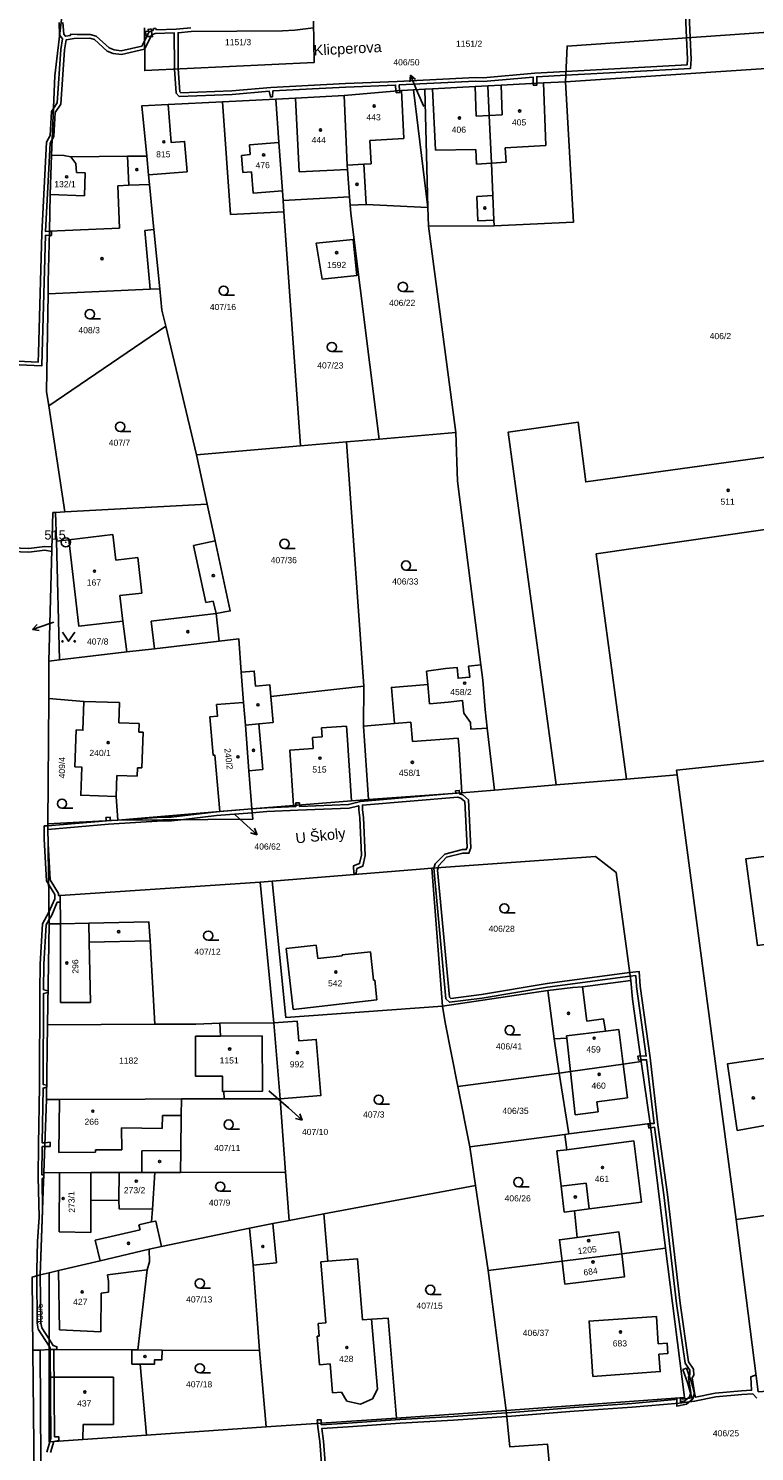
# Model space of a CAD drawing. Header units: metres. Extents: x -747283 to -746243, y -1022515 to -1021544.
# Tile 9 of 43: x -746964 to -746846, y -1022170 to -1021938. Entities that reach past the tile are written whole.
import ezdxf
from ezdxf.enums import TextEntityAlignment as Align

# ---------------------------------------------------------------- set-up
doc = ezdxf.new("R2010")
doc.units = ezdxf.units.M
doc.header["$MEASUREMENT"] = 0
for name, color, linetype in [('1', 251, 'CONTINUOUS'), ('1008', 251, 'CONTINUOUS'), ('101', 251, 'CONTINUOUS'), ('1016', 251, 'CONTINUOUS'), ('1029', 251, 'CONTINUOUS'), ('18', 251, 'CONTINUOUS'), ('21800', 251, 'CONTINUOUS'), ('21900', 251, 'CONTINUOUS'), ('23700', 251, 'CONTINUOUS'), ('304', 251, 'CONTINUOUS'), ('314', 251, 'CONTINUOUS'), ('402', 251, 'CONTINUOUS'), ('404', 251, 'CONTINUOUS')]:
    doc.layers.add(name, color=color, linetype=linetype)
doc.styles.add('Arial', font='arial.ttf', dxfattribs={"height": 1})
doc.styles.get("Standard").update_dxf_attribs({"font": 'arial.ttf'})

# ---------------------------------------------------------------- blocks, each defined once
blk = doc.blocks.new('4_02$0')
at = {"layer": '404', "linetype": 'Continuous'}
blk.add_circle((-0.01, 0), 0.175, dxfattribs=at)
blk = doc.blocks.new('1029$2')
at = {"layer": '1029', "color": 0, "linetype": 'Continuous'}
for p, q in [((0, 3), (-0.5, 2)), ((0, 0), (0, 3)), ((0, 3), (0.5, 2))]:
    blk.add_line(p, q, dxfattribs=at)
blk = doc.blocks.new('3_04$4')
at = {"layer": '304', "linetype": 'Continuous'}
blk.add_line((0.01, 0), (1.76, 0), dxfattribs=at)
blk.add_circle((0.01, 0.75), 0.75, dxfattribs=at)
blk = doc.blocks.new('3_14$5')
at = {"layer": '314', "linetype": 'Continuous'}
blk.add_lwpolyline([(-1, 1.5), (0, 0), (1, 1.5)], dxfattribs=at)
for centre in [(-1, 0), (1, 0)]:
    blk.add_circle(centre, 0.1, dxfattribs=at)
blk = doc.blocks.new('$14')
at = {"layer": '1', "linetype": 'Continuous'}
for points in [[(-5.29, -59.005), (-7.7, -59.215), (-10.89, -59.295), (-11.03, -59.115), (-11.38, -59.125), (-11.48, -59.405), (-12.11, -59.635), (-12.84, -61.105), (-13.26, -61.955), (-16.63, -62.725), (-17.79, -62.595), (-18.61, -62.255), (-20.7, -60.365), (-21.7, -60.085), (-23.81, -60.085), (-24.91, -60.045), (-24.92, -60.215), (-25.74, -60.355), (-26.01, -60.015), (-26.16, -58.135)], [(-26.76, -58.135), (-26.68, -60.145), (-26.19, -60.755), (-26.49, -62.505), (-27.07, -71.205), (-27.69, -72.125), (-28, -72.595), (-28.23, -76.505), (-28.83, -77.595), (-29.57, -92.475), (-30.14, -111.915), (-30.16, -113.425), (-36.96, -113.145), (-36.93, -112.705), (-36.84, -106.665), (-36.41, -94.035), (-36.11, -92.685), (-35.12, -81.155), (-33.92, -65.195), (-33.91, -62.965), (-32.54, -45.075)], [(-36.99, -113.745), (-29.58, -114.045), (-29.54, -111.935), (-28.98, -92.785), (-28.32, -92.795), (-28.3, -92.125), (-28.95, -92.185), (-28.23, -77.755), (-27.9, -77.155), (-27.63, -76.665), (-27.42, -72.795), (-26.49, -71.405), (-25.89, -62.585), (-25.61, -60.935), (-24.33, -60.735), (-21.78, -60.685), (-21, -60.905), (-18.93, -62.775), (-17.95, -63.175), (-16.59, -63.325), (-12.83, -62.475), (-11.67, -60.115), (-11.1, -59.905), (-7.99, -59.825), (-7.98, -65.295), (-7.95, -65.715), (-7.7, -69.655), (-7.18, -70.175), (1.41, -69.875), (7.46, -69.325), (7.66, -70.245), (7.99, -70.225), (8.06, -69.275), (19.92, -68.635), (28.05, -68.315), (28.1, -69.255), (28.7, -69.205), (28.65, -68.285), (41.06, -67.675), (42.32, -67.725), (50.44, -67.015), (50.47, -68.035), (50.48, -68.325), (51.08, -68.305), (51.07, -68.005), (51.04, -66.965), (55.78, -66.705), (76.1, -65.605), (76.22, -64.105), (76.05, -60.575), (75.88, -56.895)], [(75.28, -56.875), (75.46, -60.615), (75.62, -64.085), (75.62, -64.085), (75.54, -65.025), (55.81, -66.105), (50.71, -66.385), (42.3, -67.125), (41.06, -67.075), (28.32, -67.705), (19.9, -68.035), (7.72, -68.695), (1.37, -69.275), (-6.94, -69.575), (-7.12, -69.395), (-7.35, -65.685), (-7.38, -65.275), (-7.39, -59.785), (-5.27, -59.605), (9.63, -59.505), (11.66, -59.355), (14.69, -59.015)]]:
    blk.add_lwpolyline(points, dxfattribs=at)
blk = doc.blocks.new('$16')
at = {"layer": '1', "linetype": 'Continuous'}
for points in [[(-108.985, -54.19), (-109.825, -54.5), (-109.715, -56.68), (-111.345, -56.79), (-115.645, -57.17), (-118.835, -57.83), (-119.495, -55.38), (-120.335, -53.1), (-120.905, -53.31), (-120.075, -55.56), (-119.435, -57.92), (-121.015, -58.12), (-121.035, -57.92), (-122.195, -58), (-122.185, -58.21), (-129.205, -58.82), (-138.635, -59.51), (-148.845, -60.29), (-149.685, -60.35), (-158.315, -60.98), (-167.005, -61.43), (-175.465, -62.05), (-179.805, -62.31), (-179.845, -62.06), (-180.445, -62.1), (-180.355, -62.68), (-180.025, -65.03), (-179.475, -72.9)], [(-178.875, -72.82), (-179.425, -64.97), (-179.715, -62.91), (-175.425, -62.65), (-166.965, -62.03), (-158.275, -61.58), (-149.625, -60.95), (-148.805, -60.89), (-138.595, -60.11), (-129.165, -59.42), (-121.505, -58.78), (-119.005, -58.48), (-115.565, -57.77), (-111.305, -57.39), (-109.525, -57.27), (-108.855, -57.99)]]:
    blk.add_lwpolyline(points, dxfattribs=at)
blk = doc.blocks.new('1_01$20')
at = {"layer": '101', "linetype": 'Continuous'}
for radius in [0.75, 0.03]:
    blk.add_circle((0, 0), radius, dxfattribs=at)

msp = doc.modelspace()

# ---------------------------------------------------------------- linework, layer by layer
at = {"layer": '1029'}
for p, q in [((-746899.5, -1021950.61), (-746900.51, -1021948.28)), ((-746959.75, -1022034.6), (-746960.42, -1022034.84)), ((-746930.27, -1022065.98), (-746928.88, -1022067.24)), ((-746924.76, -1022110.95), (-746921.55, -1022113.76))]:
    msp.add_line(p, q, dxfattribs=at)
at = {"layer": '21800'}
for p, q in [((-746891.13, -1021947.38), (-746890.95, -1021952.2)), ((-746886.75, -1021952.01), (-746886.89, -1021947.15)), ((-746880, -1021946.78), (-746879.63, -1021957)), ((-746920.38, -1021949.27), (-746919.78, -1021961.3)), ((-746903.1, -1021948.01), (-746902.77, -1021955.83)), ((-746897.59, -1021957.75), (-746898.07, -1021947.76)), ((-746890.95, -1021952.2), (-746888.85, -1021952.1)), ((-746888.85, -1021952.1), (-746886.75, -1021952.01)), ((-746927.9, -1021956.88), (-746923.09, -1021956.49)), ((-746927.77, -1021958.47), (-746927.9, -1021956.88)), ((-746902.77, -1021955.83), (-746908.26, -1021956.15)), ((-746908.04, -1021959.95), (-746908.26, -1021956.15)), ((-746879.63, -1021957), (-746886.22, -1021957.38)), ((-746956.99, -1021958.81), (-746956.17, -1021959.91)), ((-746947.53, -1021963.47), (-746947.77, -1021958.73)), ((-746927.77, -1021958.47), (-746929.2, -1021958.59)), ((-746929.2, -1021958.59), (-746928.97, -1021961.41)), ((-746891.02, -1021957.65), (-746897.59, -1021957.75)), ((-746890.89, -1021960), (-746891.02, -1021957.65)), ((-746886.22, -1021957.38), (-746886.1, -1021959.72)), ((-746956.17, -1021959.91), (-746956.04, -1021961.38)), ((-746956.04, -1021961.38), (-746954.64, -1021961.42)), ((-746954.64, -1021961.42), (-746954.77, -1021965.17)), ((-746928.97, -1021961.41), (-746927.54, -1021961.3)), ((-746927.31, -1021964.76), (-746927.54, -1021961.3)), ((-746919.78, -1021961.3), (-746911.93, -1021960.87)), ((-746909.28, -1021960.02), (-746911.96, -1021960.18)), ((-746909.28, -1021960.02), (-746908.04, -1021959.95)), ((-746908.89, -1021966.61), (-746909.28, -1021960.02)), ((-746888.49, -1021959.86), (-746890.89, -1021960)), ((-746886.1, -1021959.72), (-746888.49, -1021959.86)), ((-746949.32, -1021963.55), (-746947.53, -1021963.47)), ((-746949.04, -1021970.47), (-746949.32, -1021963.55)), ((-746947.53, -1021963.47), (-746944.18, -1021963.32)), ((-746954.77, -1021965.17), (-746960.38, -1021964.99)), ((-746922.53, -1021964.37), (-746927.31, -1021964.76)), ((-746890.85, -1021965.27), (-746888.25, -1021965.15)), ((-746890.67, -1021969.27), (-746890.85, -1021965.27)), ((-746960.44, -1021970.96), (-746949.04, -1021970.47)), ((-746944.92, -1021970.81), (-746943.46, -1021970.65)), ((-746944.08, -1021980.39), (-746944.92, -1021970.81)), ((-746888.07, -1021969.15), (-746890.67, -1021969.27)), ((-746957.31, -1022021.2), (-746950.16, -1022020.37)), ((-746950.16, -1022020.37), (-746949.67, -1022024.54)), ((-746937.01, -1022022.15), (-746933.49, -1022021.38)), ((-746949.67, -1022024.54), (-746946.1, -1022024.12)), ((-746946.1, -1022024.12), (-746945.42, -1022029.88)), ((-746934.99, -1022031.42), (-746937.01, -1022022.15)), ((-746945.42, -1022029.88), (-746949, -1022030.3)), ((-746949, -1022030.3), (-746948.51, -1022034.47)), ((-746933.79, -1022031.19), (-746934.99, -1022031.42)), ((-746933.33, -1022033.23), (-746933.79, -1022031.19)), ((-746943.9, -1022034.48), (-746933.33, -1022033.23)), ((-746943.38, -1022038.95), (-746943.9, -1022034.48)), ((-746924.03, -1022050.96), (-746924.42, -1022046.73)), ((-746954.86, -1022047.53), (-746949.06, -1022047.73)), ((-746949.06, -1022047.73), (-746949.17, -1022051.03)), ((-746945.88, -1022051.14), (-746949.17, -1022051.03)), ((-746945.92, -1022052.54), (-746945.88, -1022051.14)), ((-746926.34, -1022051.18), (-746928.56, -1022051.38)), ((-746926.34, -1022051.18), (-746924.03, -1022050.96)), ((-746925.74, -1022058.63), (-746926.34, -1022051.18)), ((-746912.09, -1022051.55), (-746916.17, -1022051.82)), ((-746916.17, -1022051.82), (-746916.07, -1022053.3)), ((-746911.99, -1022053.05), (-746912.09, -1022051.55)), ((-746901.59, -1022050.94), (-746904.29, -1022051.15)), ((-746901.34, -1022054.04), (-746901.59, -1022050.94)), ((-746945.92, -1022052.54), (-746945.22, -1022052.56)), ((-746945.22, -1022052.56), (-746945.42, -1022058.36)), ((-746916.07, -1022053.3), (-746917.64, -1022053.41)), ((-746917.64, -1022053.41), (-746917.52, -1022055.22)), ((-746911.27, -1022063.72), (-746911.99, -1022053.05)), ((-746893.9, -1022053.51), (-746901.34, -1022054.04)), ((-746893.75, -1022055.34), (-746893.9, -1022053.51)), ((-746917.52, -1022055.22), (-746921.34, -1022055.47)), ((-746921.34, -1022055.47), (-746920.73, -1022064.47)), ((-746893.28, -1022062.4), (-746893.75, -1022055.34)), ((-746946.17, -1022059.73), (-746946.12, -1022058.33)), ((-746945.42, -1022058.36), (-746946.12, -1022058.33)), ((-746927.98, -1022058.86), (-746925.74, -1022058.63)), ((-746949.47, -1022059.62), (-746949.58, -1022063.02)), ((-746949.47, -1022059.62), (-746946.17, -1022059.73)), ((-746958.68, -1022083.75), (-746958.68, -1022096.57)), ((-746953.98, -1022086.77), (-746954.04, -1022083.65)), ((-746953.98, -1022086.77), (-746944.09, -1022086.55)), ((-746953.79, -1022096.6), (-746953.98, -1022086.77)), ((-746921.92, -1022087.79), (-746917.04, -1022087.24)), ((-746920.78, -1022097.73), (-746921.92, -1022087.79)), ((-746917.04, -1022087.24), (-746916.76, -1022089.39)), ((-746916.76, -1022089.39), (-746912.78, -1022088.98)), ((-746912.79, -1022088.82), (-746908.2, -1022088.32)), ((-746912.78, -1022088.98), (-746912.79, -1022088.82)), ((-746908.2, -1022088.32), (-746907.67, -1022092.96)), ((-746907.67, -1022092.96), (-746907.49, -1022092.94)), ((-746907.49, -1022092.94), (-746907.12, -1022096.16)), ((-746872.93, -1022099.6), (-746873.64, -1022094)), ((-746958.68, -1022096.57), (-746953.79, -1022096.6)), ((-746907.12, -1022096.16), (-746920.78, -1022097.73)), ((-746870.22, -1022099.26), (-746872.93, -1022099.6)), ((-746870.22, -1022099.26), (-746869.89, -1022101.27)), ((-746878.24, -1022102.52), (-746876.2, -1022102.39)), ((-746876.24, -1022102.02), (-746869.89, -1022101.27)), ((-746876.2, -1022102.39), (-746876.24, -1022102.02)), ((-746875.6, -1022107.84), (-746876.2, -1022102.39)), ((-746869.89, -1022101.27), (-746867.74, -1022100.97)), ((-746867.74, -1022100.97), (-746867.01, -1022106.6)), ((-746867.01, -1022106.6), (-746866.29, -1022112.12)), ((-746874.83, -1022114.86), (-746875.6, -1022107.84)), ((-746866.29, -1022112.12), (-746871.32, -1022112.78)), ((-746958.94, -1022121.01), (-746958.84, -1022112.36)), ((-746871.11, -1022114.36), (-746874.83, -1022114.86)), ((-746871.32, -1022112.78), (-746871.11, -1022114.36)), ((-746942.05, -1022114.98), (-746942.09, -1022117.11)), ((-746938.99, -1022115), (-746942.05, -1022114.98)), ((-746942.09, -1022117.11), (-746948.72, -1022116.99)), ((-746948.72, -1022116.99), (-746948.67, -1022120.57)), ((-746865.3, -1022119.1), (-746875.81, -1022120.5)), ((-746864.04, -1022129.1), (-746865.3, -1022119.1)), ((-746952.99, -1022120.98), (-746958.94, -1022121.01)), ((-746948.67, -1022120.57), (-746952.99, -1022120.55)), ((-746952.99, -1022120.55), (-746952.99, -1022120.98)), ((-746945.41, -1022120.73), (-746939.06, -1022120.68)), ((-746945.4, -1022124.27), (-746945.41, -1022120.73)), ((-746876.2, -1022120.55), (-746875.81, -1022120.5)), ((-746958.91, -1022133.95), (-746958.86, -1022124.31)), ((-746949.16, -1022128.8), (-746949.12, -1022124.28)), ((-746873.05, -1022125.99), (-746877.13, -1022126.51)), ((-746872.56, -1022130.2), (-746873.05, -1022125.99)), ((-746953.72, -1022134.02), (-746953.74, -1022128.81)), ((-746874.92, -1022130.51), (-746872.56, -1022130.2)), ((-746872.56, -1022130.2), (-746864.04, -1022129.1)), ((-746945.89, -1022132.81), (-746943.86, -1022132.33)), ((-746945.71, -1022133.59), (-746945.89, -1022132.81)), ((-746923.49, -1022138.99), (-746924.07, -1022132.57)), ((-746958.91, -1022133.95), (-746953.72, -1022134.02)), ((-746953.01, -1022135.3), (-746945.71, -1022133.59)), ((-746952.22, -1022138.66), (-746953.01, -1022135.3)), ((-746950.99, -1022140.92), (-746944.57, -1022140.13)), ((-746927.31, -1022139.34), (-746923.49, -1022138.99)), ((-746915.14, -1022138.73), (-746916.25, -1022138.83)), ((-746916.25, -1022138.83), (-746915.44, -1022148.76)), ((-746959.01, -1022140.25), (-746958.83, -1022149.88)), ((-746950.83, -1022142.01), (-746950.99, -1022140.92)), ((-746950.85, -1022143.78), (-746950.83, -1022142.01)), ((-746952.13, -1022150.24), (-746952.04, -1022143.94)), ((-746952.04, -1022143.94), (-746950.85, -1022143.78)), ((-746915.44, -1022148.76), (-746916.7, -1022148.87)), ((-746916.7, -1022148.87), (-746916.54, -1022150.91)), ((-746908.01, -1022148.15), (-746907.04, -1022159.57)), ((-746958.83, -1022149.88), (-746952.13, -1022150.24)), ((-746916.54, -1022150.91), (-746916.84, -1022150.93)), ((-746916.84, -1022150.93), (-746916.46, -1022155.57)), ((-746947.04, -1022155.46), (-746947.03, -1022153.16)), ((-746945.69, -1022155.46), (-746947.04, -1022155.46)), ((-746916.46, -1022155.57), (-746914.74, -1022155.43)), ((-746914.74, -1022155.43), (-746914.35, -1022160.16)), ((-746960.53, -1022157.63), (-746950.03, -1022157.62)), ((-746950.03, -1022157.62), (-746950.02, -1022165.3)), ((-746914.35, -1022160.16), (-746912.9, -1022160.03)), ((-746912.9, -1022160.03), (-746912.05, -1022161.51)), ((-746907.04, -1022159.57), (-746907.83, -1022161.13)), ((-746912.05, -1022161.51), (-746909.82, -1022161.99)), ((-746909.82, -1022161.99), (-746907.83, -1022161.13)), ((-746954.97, -1022165.31), (-746955.03, -1022167.75)), ((-746950.02, -1022165.3), (-746954.97, -1022165.31))]:
    msp.add_line(p, q, dxfattribs=at)
at = {"layer": '21900'}
for p, q in [((-746932.26, -1021949.87), (-746941.12, -1021950.32)), ((-746923.57, -1021949.43), (-746932.26, -1021949.87)), ((-746903.1, -1021948.01), (-746912.47, -1021948.84)), ((-746901.16, -1021947.91), (-746903.1, -1021948.01)), ((-746901.16, -1021947.91), (-746899.33, -1021947.82)), ((-746898.81, -1021967.1), (-746901.16, -1021947.91)), ((-746899.33, -1021947.82), (-746898.81, -1021967.1)), ((-746944.33, -1021961.76), (-746944.63, -1021958.7)), ((-746922.41, -1021965.97), (-746911.61, -1021965.37)), ((-746922.29, -1021967.79), (-746922.41, -1021965.97)), ((-746911.61, -1021965.37), (-746911.51, -1021966.72)), ((-746919.58, -1022005.9), (-746922.29, -1021967.79)), ((-746898.81, -1021967.1), (-746898.73, -1021970.11)), ((-746898.73, -1021970.11), (-746888.03, -1021970.05)), ((-746898.73, -1021970.11), (-746894.29, -1022003.72)), ((-746941.52, -1021986.4), (-746960.59, -1021999.37)), ((-746936.54, -1022007.36), (-746941.52, -1021986.4)), ((-746960.59, -1021999.37), (-746957.96, -1022016.66)), ((-746919.58, -1022005.9), (-746912.07, -1022005.26)), ((-746906.75, -1022004.8), (-746912.07, -1022005.26)), ((-746912.07, -1022005.26), (-746909.27, -1022045.06)), ((-746906.75, -1022004.8), (-746894.29, -1022003.72)), ((-746894.29, -1022003.72), (-746894.01, -1022011.67)), ((-746936.54, -1022007.36), (-746919.58, -1022005.9)), ((-746934.8, -1022015.38), (-746936.54, -1022007.36)), ((-746894.01, -1022011.67), (-746890.22, -1022041.55)), ((-746957.96, -1022016.66), (-746959.49, -1022016.74)), ((-746959.49, -1022016.74), (-746959.35, -1022021.44)), ((-746934.8, -1022015.38), (-746957.96, -1022016.66)), ((-746959.35, -1022021.44), (-746958.84, -1022040.78)), ((-746958.84, -1022040.78), (-746947.87, -1022039.48)), ((-746960.6, -1022047.05), (-746960.56, -1022040.99)), ((-746960.56, -1022040.99), (-746958.84, -1022040.78)), ((-746929.22, -1022042.79), (-746928.85, -1022047.71)), ((-746898.86, -1022044.77), (-746899.05, -1022042.61)), ((-746909.32, -1022051.55), (-746909.27, -1022045.06)), ((-746898.57, -1022047.91), (-746898.86, -1022044.77)), ((-746960.6, -1022047.05), (-746960.74, -1022067.5)), ((-746908.48, -1022063.52), (-746909.32, -1022051.55)), ((-746889.15, -1022051.9), (-746887.95, -1022061.99)), ((-746887.95, -1022061.99), (-746877.94, -1022061.15)), ((-746877.94, -1022061.15), (-746866.46, -1022060.18)), ((-746866.46, -1022060.18), (-746858.22, -1022059.49)), ((-746858.22, -1022059.49), (-746848.59, -1022131.95)), ((-746893.28, -1022062.4), (-746908.48, -1022063.52)), ((-746887.95, -1022061.99), (-746893.28, -1022062.4)), ((-746932.72, -1022065.48), (-746949.31, -1022066.87)), ((-746927.5, -1022065.04), (-746932.72, -1022065.48)), ((-746949.31, -1022066.87), (-746960.74, -1022067.5)), ((-746960.74, -1022067.5), (-746960.52, -1022083.76)), ((-746896.45, -1022097.16), (-746898.19, -1022074.7)), ((-746926.17, -1022076.95), (-746924.21, -1022076.79)), ((-746926.17, -1022076.95), (-746923.94, -1022099.89)), ((-746960.52, -1022083.76), (-746960.77, -1022100.23)), ((-746958.68, -1022083.75), (-746960.52, -1022083.76)), ((-746896.45, -1022097.16), (-746879.28, -1022094.64)), ((-746960.95, -1022112.38), (-746960.77, -1022100.23)), ((-746960.77, -1022100.23), (-746943.32, -1022100.12)), ((-746923.94, -1022099.89), (-746932.71, -1022099.94)), ((-746932.71, -1022099.94), (-746932.59, -1022102.05)), ((-746923.94, -1022099.89), (-746922.91, -1022112.28)), ((-746862.64, -1022116.29), (-746864.08, -1022106.18)), ((-746877.42, -1022108.08), (-746893.95, -1022110.28)), ((-746877.42, -1022108.08), (-746875.85, -1022117.99)), ((-746932.01, -1022112.28), (-746938.96, -1022112.29)), ((-746932.08, -1022111.06), (-746932.01, -1022112.28)), ((-746932.01, -1022112.28), (-746922.91, -1022112.28)), ((-746922.91, -1022112.28), (-746922.03, -1022124.2)), ((-746893.95, -1022110.28), (-746892, -1022120.07)), ((-746960.95, -1022112.38), (-746961.37, -1022124.25)), ((-746875.85, -1022117.99), (-746862.64, -1022116.29)), ((-746860.1, -1022136.61), (-746862.64, -1022116.29)), ((-746876.53, -1022118.08), (-746892, -1022120.07)), ((-746875.85, -1022117.99), (-746876.53, -1022118.08)), ((-746892, -1022120.07), (-746891.07, -1022126.41)), ((-746961.37, -1022124.25), (-746961.96, -1022140.94)), ((-746943.7, -1022130.25), (-746943.3, -1022124.26)), ((-746943.3, -1022124.26), (-746939.11, -1022124.25)), ((-746922.03, -1022124.2), (-746939.11, -1022124.25)), ((-746922.03, -1022124.2), (-746921.45, -1022132.08)), ((-746915.76, -1022131.02), (-746891.07, -1022126.41)), ((-746891.07, -1022126.41), (-746889.03, -1022140.22)), ((-746848.59, -1022131.95), (-746830.21, -1022129.31)), ((-746915.76, -1022131.02), (-746921.45, -1022132.08)), ((-746942.2, -1022136.31), (-746927.86, -1022133.34)), ((-746944.22, -1022136.78), (-746942.2, -1022136.31)), ((-746867.25, -1022137.52), (-746876.97, -1022138.72)), ((-746867.25, -1022137.52), (-746860.1, -1022136.61)), ((-746889.03, -1022140.22), (-746876.97, -1022138.72)), ((-746961.96, -1022140.94), (-746960.54, -1022140.61)), ((-746960.54, -1022140.61), (-746960.53, -1022153.1)), ((-746889.03, -1022140.22), (-746886.1, -1022163.05)), ((-746961.99, -1022153.19), (-746963.19, -1022153.21)), ((-746960.53, -1022153.1), (-746961.99, -1022153.19)), ((-746942.13, -1022153.18), (-746946.05, -1022153.16)), ((-746942.13, -1022153.18), (-746926.25, -1022153.25)), ((-746926.25, -1022153.25), (-746925.18, -1022165.72)), ((-746903.93, -1022164.27), (-746886.1, -1022163.05)), ((-746925.18, -1022165.72), (-746903.93, -1022164.27)), ((-746944.66, -1022167.04), (-746925.18, -1022165.72))]:
    msp.add_line(p, q, dxfattribs=at)
for points in [[(-746960.15, -1021958.55), (-746959.6, -1021945.62), (-746955.15, -1021907.87)], [(-746917.47, -1021936.72), (-746917.34, -1021943.45), (-746944.94, -1021944.78), (-746945, -1021937.81)], [(-746819.17, -1021936.86), (-746876.15, -1021940.8), (-746876.41, -1021946.64)], [(-746804.05, -1022053.03), (-746824.95, -1021943.18), (-746876.41, -1021946.64)], [(-746889.04, -1021947.27), (-746891.13, -1021947.38), (-746898.07, -1021947.76), (-746899.33, -1021947.82)], [(-746876.41, -1021946.64), (-746880, -1021946.78), (-746886.89, -1021947.15), (-746889.04, -1021947.27)], [(-746889.04, -1021947.27), (-746888.85, -1021952.1), (-746888.49, -1021959.86), (-746888.25, -1021965.15), (-746888.07, -1021969.15), (-746888.03, -1021970.05)], [(-746888.03, -1021970.05), (-746875.09, -1021969.46), (-746876.41, -1021946.64)], [(-746932.26, -1021949.87), (-746930.98, -1021968.22), (-746922.29, -1021967.79)], [(-746912.47, -1021948.84), (-746920.38, -1021949.27), (-746923.57, -1021949.43)], [(-746923.57, -1021949.43), (-746923.09, -1021956.49), (-746922.53, -1021964.37), (-746922.41, -1021965.97)], [(-746912.47, -1021948.84), (-746911.96, -1021960.18), (-746911.93, -1021960.87), (-746911.61, -1021965.37)], [(-746941.12, -1021950.32), (-746945.43, -1021950.53), (-746944.63, -1021958.7)], [(-746944.33, -1021961.76), (-746938.05, -1021961.26), (-746938.45, -1021956.32), (-746940.63, -1021956.5), (-746941.12, -1021950.32)], [(-746960.15, -1021958.55), (-746960.38, -1021964.99), (-746960.44, -1021970.96), (-746960.67, -1021979.17), (-746960.7, -1021981.15)], [(-746944.63, -1021958.7), (-746947.77, -1021958.73), (-746956.99, -1021958.81), (-746958.12, -1021958.6), (-746960.15, -1021958.55)], [(-746942.51, -1021980.32), (-746943.46, -1021970.65), (-746944.18, -1021963.32), (-746944.33, -1021961.76)], [(-746911.51, -1021966.72), (-746908.89, -1021966.61), (-746898.81, -1021967.1)], [(-746911.51, -1021966.72), (-746911.38, -1021968.07), (-746906.75, -1022004.8)], [(-746917.02, -1021972.92), (-746911.02, -1021972.3), (-746910.4, -1021978.14), (-746916.05, -1021978.74), (-746917.02, -1021972.92)], [(-746960.7, -1021981.15), (-746960.94, -1021997.08), (-746960.59, -1021999.37)], [(-746960.7, -1021981.15), (-746944.08, -1021980.39), (-746942.51, -1021980.32)], [(-746942.51, -1021980.32), (-746942.14, -1021983.8), (-746941.52, -1021986.4)], [(-746866.46, -1022060.18), (-746871.4, -1022023.5), (-746818.24, -1022015.85), (-746821.39, -1021994.77), (-746832.74, -1021996.31), (-746831.33, -1022006.02), (-746873.1, -1022011.78), (-746874.34, -1022002.06), (-746885.75, -1022003.7), (-746877.94, -1022061.15)], [(-746959.49, -1022016.74), (-746959.92, -1022016.77), (-746960.56, -1022040.99)], [(-746932.8, -1022037.7), (-746933.33, -1022033.23), (-746931.01, -1022032.79), (-746933.49, -1022021.38), (-746934.8, -1022015.38)], [(-746959.35, -1022021.44), (-746957.31, -1022021.2), (-746955.67, -1022035.3), (-746948.51, -1022034.47), (-746947.87, -1022039.48)], [(-746947.87, -1022039.48), (-746943.38, -1022038.95), (-746932.8, -1022037.7)], [(-746932.8, -1022037.7), (-746929.65, -1022037.34), (-746929.22, -1022042.79)], [(-746909.27, -1022045.06), (-746924.42, -1022046.73), (-746924.59, -1022044.83), (-746926.91, -1022045.05), (-746927.11, -1022042.6), (-746929.22, -1022042.79)], [(-746899.05, -1022042.61), (-746895.97, -1022042.16), (-746894.05, -1022042.03), (-746893.9, -1022043.75), (-746891.99, -1022043.56), (-746892.19, -1022041.78), (-746890.22, -1022041.55)], [(-746890.22, -1022041.55), (-746889.9, -1022044.05), (-746889.51, -1022048.86), (-746889.15, -1022051.9)], [(-746909.32, -1022051.55), (-746904.29, -1022051.15), (-746904.76, -1022045.25), (-746898.86, -1022044.77)], [(-746949.31, -1022066.87), (-746949.58, -1022063.02), (-746955.38, -1022062.82), (-746955.22, -1022058.22), (-746956.32, -1022058.19), (-746956.12, -1022052.19), (-746955.02, -1022052.23), (-746954.86, -1022047.53), (-746960.6, -1022047.05)], [(-746889.15, -1022051.9), (-746891.82, -1022052.07), (-746891.89, -1022050.95), (-746892.99, -1022049.47), (-746893.2, -1022047.36), (-746895.5, -1022047.64), (-746898.57, -1022047.91)], [(-746932.72, -1022065.48), (-746933.55, -1022056.29), (-746933.78, -1022056.31), (-746934.34, -1022050.07), (-746933.12, -1022049.96), (-746933.26, -1022048.06), (-746928.85, -1022047.71)], [(-746928.85, -1022047.71), (-746928.56, -1022051.38), (-746927.98, -1022058.86), (-746927.5, -1022065.04)], [(-746858.22, -1022059.49), (-746858.32, -1022058.73), (-746804.05, -1022053.03)], [(-746927.5, -1022065.04), (-746920.73, -1022064.47), (-746911.27, -1022063.72), (-746908.48, -1022063.52)], [(-746927.5, -1022065.04), (-746927.36, -1022066.74), (-746949.31, -1022066.87)], [(-746816.85, -1022086.29), (-746825.8, -1022087.5), (-746827.24, -1022076.8), (-746829.14, -1022077.06), (-746830.19, -1022069.37), (-746841, -1022070.85), (-746840.8, -1022072.34), (-746847.06, -1022073.2), (-746845.12, -1022087.32), (-746828.18, -1022084.99), (-746825.25, -1022105.91), (-746841.24, -1022108.15), (-746841.01, -1022109.69), (-746843.03, -1022109.99), (-746843.67, -1022105.64), (-746850.03, -1022106.57), (-746848.44, -1022117.4), (-746842.14, -1022116.28), (-746842.36, -1022114.79), (-746840.36, -1022114.49), (-746839.74, -1022118.95), (-746821.79, -1022116.33)], [(-746898.19, -1022074.7), (-746877.68, -1022073.25), (-746871.53, -1022072.79), (-746868.16, -1022075.38), (-746865.79, -1022092.97)], [(-746898.19, -1022074.7), (-746900.07, -1022074.84), (-746924.21, -1022076.79)], [(-746958.68, -1022083.75), (-746958.73, -1022079.14), (-746926.17, -1022076.95)], [(-746924.21, -1022076.79), (-746921.99, -1022099), (-746896.45, -1022097.16)], [(-746943.32, -1022100.12), (-746944.09, -1022086.55), (-746944.26, -1022083.44), (-746954.04, -1022083.65), (-746958.68, -1022083.75)], [(-746865.79, -1022092.97), (-746873.64, -1022094), (-746875.2, -1022094.16), (-746879.28, -1022094.64)], [(-746864.08, -1022106.18), (-746865.5, -1022096.01), (-746865.79, -1022092.97)], [(-746879.28, -1022094.64), (-746878.24, -1022102.52), (-746877.42, -1022108.08)], [(-746896.45, -1022097.16), (-746896.02, -1022099.84), (-746893.95, -1022110.28)], [(-746943.32, -1022100.12), (-746936.63, -1022100.08), (-746932.71, -1022099.94)], [(-746922.91, -1022112.28), (-746916.26, -1022111.72), (-746917.02, -1022102.59), (-746919.87, -1022102.82), (-746920.14, -1022099.61), (-746923.94, -1022099.89)], [(-746932.08, -1022111.06), (-746932.3, -1022111.06), (-746932.31, -1022108.56), (-746936.66, -1022108.58), (-746936.67, -1022102.07), (-746932.59, -1022102.05)], [(-746932.59, -1022102.05), (-746925.83, -1022102.01), (-746925.78, -1022111.02), (-746932.08, -1022111.06)], [(-746877.42, -1022108.08), (-746875.6, -1022107.84), (-746867.01, -1022106.6), (-746864.08, -1022106.18)], [(-746938.96, -1022112.29), (-746944.88, -1022112.32), (-746958.84, -1022112.36), (-746960.95, -1022112.38)], [(-746939.11, -1022124.25), (-746939.06, -1022120.68), (-746938.99, -1022115), (-746938.96, -1022112.29)], [(-746876.53, -1022118.08), (-746876.2, -1022120.55), (-746877.81, -1022120.76)], [(-746877.81, -1022120.76), (-746877.13, -1022126.51), (-746876.64, -1022130.73)], [(-746961.37, -1022124.25), (-746958.86, -1022124.31), (-746953.75, -1022124.29)], [(-746953.75, -1022124.29), (-746949.12, -1022124.28), (-746945.4, -1022124.27), (-746943.3, -1022124.26)], [(-746943.7, -1022130.25), (-746949.13, -1022130.16), (-746949.16, -1022128.8), (-746953.74, -1022128.81), (-746953.75, -1022124.29)], [(-746942.2, -1022136.31), (-746943.16, -1022132.17), (-746943.86, -1022132.33), (-746943.7, -1022130.25)], [(-746876.64, -1022130.73), (-746874.92, -1022130.51), (-746874.5, -1022134.83)], [(-746921.45, -1022132.08), (-746924.07, -1022132.57), (-746927.86, -1022133.34)], [(-746903.93, -1022164.27), (-746905.28, -1022148), (-746908.01, -1022148.15), (-746909.46, -1022148.27), (-746910.27, -1022138.33), (-746915.14, -1022138.73), (-746915.76, -1022131.02)], [(-746823.84, -1022158.5), (-746845.01, -1022159.97), (-746848.59, -1022131.95)], [(-746927.86, -1022133.34), (-746927.31, -1022139.34), (-746926.25, -1022153.25)], [(-746876.97, -1022138.72), (-746877.41, -1022135.21), (-746874.5, -1022134.83)], [(-746874.5, -1022134.83), (-746867.72, -1022133.94), (-746867.25, -1022137.52)], [(-746960.54, -1022140.61), (-746959.01, -1022140.25), (-746952.22, -1022138.66), (-746944.22, -1022136.78)], [(-746946.05, -1022153.16), (-746944.57, -1022140.13), (-746944.17, -1022138.82), (-746944.22, -1022136.78)], [(-746860.1, -1022136.61), (-746857, -1022160.94), (-746886.1, -1022163.05)], [(-746876.97, -1022138.72), (-746876.51, -1022142.44), (-746866.79, -1022141.24), (-746867.25, -1022137.52)], [(-746961.96, -1022140.94), (-746963.31, -1022141.32), (-746963.19, -1022153.21)], [(-746861.61, -1022147.71), (-746872.58, -1022148.46), (-746871.95, -1022157.47), (-746860.98, -1022156.7), (-746861.18, -1022153.86), (-746859.74, -1022153.75), (-746859.86, -1022152.06), (-746861.3, -1022152.16), (-746861.61, -1022147.71)], [(-746963.19, -1022153.21), (-746962.33, -1022235.39), (-746962.29, -1022297.44), (-746961.47, -1022331.4)], [(-746961.99, -1022153.19), (-746961.82, -1022180.5), (-746961.49, -1022200.53), (-746960.57, -1022236.16), (-746960.21, -1022299.46), (-746955.26, -1022299.33)], [(-746960.53, -1022153.1), (-746947.03, -1022153.16), (-746946.05, -1022153.16)], [(-746960.53, -1022153.1), (-746960.53, -1022157.63), (-746960.52, -1022168.13), (-746955.03, -1022167.75), (-746944.66, -1022167.04)], [(-746944.66, -1022167.04), (-746945.69, -1022155.46), (-746943.34, -1022155.48), (-746943.34, -1022154.78), (-746942.14, -1022154.78), (-746942.13, -1022153.18)], [(-746886.1, -1022163.05), (-746885.48, -1022168.94), (-746879.34, -1022168.54), (-746878.81, -1022174.5)]]:
    msp.add_lwpolyline(points, dxfattribs=at)
at = {"layer": '23700'}
for points in [[(-746944.78, -1021938.89), (-746944.59, -1021939.24), (-746943.68, -1021939.25), (-746943.77, -1021938.75), (-746943.91, -1021938), (-746944.4, -1021938.09), (-746944.35, -1021938.34), (-746944.84, -1021938.39), (-746944.78, -1021938.89)], [(-746904.02, -1021948.39), (-746903.42, -1021948.35), (-746903.44, -1021948.04), (-746904.04, -1021948.09), (-746904.02, -1021948.39)], [(-746960.44, -1021970.96), (-746960.46, -1021971.63), (-746960.15, -1021971.63), (-746960.15, -1021971.03), (-746960.44, -1021970.96)], [(-746960.09, -1022023.12), (-746960.07, -1022022.35), (-746961.23, -1022022.29), (-746963.84, -1022022.64), (-746969.35, -1022022.39), (-746969.1, -1022015.27), (-746969.56, -1022014.08), (-746969.79, -1022004.09), (-746970.22, -1022011.68), (-746970.16, -1022014.2), (-746969.7, -1022015.37), (-746969.96, -1022022.67), (-746970.64, -1022033.6), (-746970.97, -1022045.84), (-746971.15, -1022045.87), (-746971.17, -1022046.48), (-746970.39, -1022046.34), (-746970.04, -1022033.62), (-746969.38, -1022022.99), (-746963.82, -1022023.24), (-746961.23, -1022022.89), (-746960.09, -1022023.12)], [(-746855.69, -1022161.15), (-746855.4, -1022160.17), (-746855.75, -1022157.7), (-746855.53, -1022157.26), (-746855.55, -1022156.29), (-746856.35, -1022155.09), (-746857.72, -1022145.55), (-746859.78, -1022127.84), (-746861.35, -1022116.52), (-746862.62, -1022105.57), (-746864.24, -1022093.89), (-746864.43, -1022091.51), (-746865.96, -1022091.71), (-746879.42, -1022093.5), (-746890.07, -1022095.27), (-746895.09, -1022095.91), (-746895.3, -1022095.7), (-746897.24, -1022075), (-746897.15, -1022074.63), (-746897.08, -1022074.31), (-746895.77, -1022072.93), (-746893.15, -1022072.24), (-746892.15, -1022072.28), (-746891.84, -1022071.37), (-746892.23, -1022063.56), (-746893.15, -1022062.75), (-746893.65, -1022062.6), (-746893.67, -1022062.43), (-746894.27, -1022062.47), (-746909.82, -1022063.83), (-746911.75, -1022064.34), (-746919.73, -1022064.63), (-746919.74, -1022064.39), (-746920.34, -1022064.44), (-746920.33, -1022064.65), (-746925.08, -1022064.88), (-746927.5, -1022065.04), (-746932.83, -1022065.49), (-746940.65, -1022066.39), (-746942.1, -1022066.37), (-746949.31, -1022066.87), (-746950.57, -1022066.94), (-746951.17, -1022066.97), (-746960.74, -1022067.78), (-746961.32, -1022067.82), (-746961.34, -1022069.96), (-746960.94, -1022076.76), (-746960.61, -1022077.32), (-746959.62, -1022079), (-746959.62, -1022079.67), (-746960.55, -1022081.88), (-746961.63, -1022083.74), (-746961.99, -1022090.32), (-746962.02, -1022094.8), (-746962.11, -1022110.21), (-746962.24, -1022119.76), (-746962.29, -1022124.96), (-746962.17, -1022131.52), (-746962.43, -1022135.51), (-746962.51, -1022140.19), (-746962.51, -1022141.09), (-746962.48, -1022148.79), (-746962.31, -1022149.79), (-746960.53, -1022152.53), (-746960.53, -1022151.42), (-746961.73, -1022149.57), (-746961.88, -1022148.73), (-746961.96, -1022140.94), (-746961.59, -1022130.46), (-746961.68, -1022125.25), (-746961.41, -1022125.25), (-746961.38, -1022124.65), (-746961.69, -1022124.65), (-746961.64, -1022120.04), (-746961.22, -1022120.01), (-746961.2, -1022119.41), (-746961.64, -1022119.44), (-746961.51, -1022110.51), (-746960.92, -1022110.38), (-746960.92, -1022110.03), (-746961.51, -1022109.91), (-746961.42, -1022095.1), (-746960.69, -1022094.97), (-746960.69, -1022094.65), (-746961.42, -1022094.5), (-746961.39, -1022090.34), (-746961.03, -1022083.92), (-746960.53, -1022083.07), (-746960.08, -1022082.33), (-746959.21, -1022080.25), (-746958.72, -1022080.25), (-746958.73, -1022079.14), (-746959.02, -1022079.14), (-746959.02, -1022078.84), (-746960.34, -1022076.58), (-746960.7, -1022070.66), (-746960.73, -1022068.38), (-746950.83, -1022067.55), (-746942.08, -1022066.97), (-746940.61, -1022066.99), (-746939.05, -1022066.81), (-746933.24, -1022066.14), (-746927.45, -1022065.67), (-746925.04, -1022065.48), (-746920.01, -1022065.24), (-746911.67, -1022064.94), (-746910.08, -1022064.52), (-746910.1, -1022065.21), (-746909.9, -1022066.52), (-746909.63, -1022072.56), (-746909.96, -1022073.94), (-746910.96, -1022074.34), (-746910.88, -1022075.56), (-746910.5, -1022075.53), (-746910.38, -1022074.76), (-746909.44, -1022074.38), (-746909.03, -1022072.62), (-746909.3, -1022066.46), (-746909.5, -1022065.17), (-746909.48, -1022064.41), (-746893.95, -1022063.13), (-746893.45, -1022063.29), (-746892.81, -1022063.84), (-746892.44, -1022071.29), (-746892.57, -1022071.66), (-746893.21, -1022071.64), (-746896.09, -1022072.39), (-746897.62, -1022074.01), (-746897.87, -1022074.68), (-746895.88, -1022095.96), (-746895.31, -1022096.55), (-746889.99, -1022095.87), (-746879.34, -1022094.1), (-746865.88, -1022092.31), (-746864.97, -1022092.19), (-746864.84, -1022093.95), (-746863.26, -1022105.31), (-746864.21, -1022105.24), (-746864.12, -1022105.92), (-746863.19, -1022105.91), (-746861.98, -1022116.3), (-746862.64, -1022116.29), (-746862.56, -1022116.97), (-746861.91, -1022116.89), (-746860.38, -1022127.92), (-746858.32, -1022145.63), (-746856.93, -1022155.31), (-746856.15, -1022156.47), (-746856.13, -1022157.12), (-746856.37, -1022157.6), (-746856.02, -1022160.13), (-746856.21, -1022160.81), (-746856.97, -1022161.46), (-746857.68, -1022161.6), (-746857.67, -1022160.99), (-746858.27, -1022161.03), (-746858.28, -1022162.32), (-746856.69, -1022162.02), (-746855.69, -1022161.15)], [(-746894.27, -1022062.47), (-746893.67, -1022062.43), (-746893.72, -1022062.03), (-746894.32, -1022062.11), (-746894.27, -1022062.47)], [(-746920.34, -1022064.44), (-746919.74, -1022064.39), (-746919.75, -1022064.06), (-746920.35, -1022064.08), (-746920.34, -1022064.44)], [(-746951.17, -1022066.97), (-746950.57, -1022066.94), (-746950.56, -1022066.4), (-746951.27, -1022066.45), (-746951.17, -1022066.97)], [(-746864.12, -1022105.92), (-746864.21, -1022105.24), (-746864.61, -1022105.3), (-746864.51, -1022105.98), (-746864.12, -1022105.92)], [(-746862.92, -1022116.41), (-746862.85, -1022117), (-746862.56, -1022116.97), (-746862.64, -1022116.29), (-746862.92, -1022116.41)], [(-746960.34, -1022119.34), (-746961.2, -1022119.41), (-746961.22, -1022120.01), (-746960.35, -1022120.01), (-746960.34, -1022119.34)], [(-746960.34, -1022153.1), (-746959.74, -1022153.1), (-746959.28, -1022153.04), (-746959.26, -1022152.65), (-746959.86, -1022152.46), (-746960.53, -1022151.42), (-746960.53, -1022152.53), (-746960.34, -1022152.82), (-746960.34, -1022153.1)], [(-746960.34, -1022153.1), (-746960.23, -1022167.58), (-746960.4, -1022168.12), (-746959.76, -1022168.08), (-746958.96, -1022167.92), (-746958.96, -1022167.32), (-746959.63, -1022167.32), (-746959.74, -1022153.1), (-746960.34, -1022153.1)], [(-746916.82, -1022165.15), (-746916.22, -1022165.11), (-746916.24, -1022164.98), (-746916.2, -1022164.88), (-746916.23, -1022164.53), (-746916.85, -1022164.58), (-746916.82, -1022164.94), (-746916.82, -1022165.15)]]:
    msp.add_lwpolyline(points, close=True, dxfattribs=at)
msp.add_lwpolyline([(-746960.31, -1022169.88), (-746959.76, -1022168.08), (-746960.4, -1022168.12), (-746960.91, -1022169.8)], dxfattribs=at)

# ---------------------------------------------------------------- block references
at = {"layer": '101'}
msp.add_blockref('1_01$20', (-746957.81, -1022021.62), dxfattribs=at)
at = {"layer": '1029'}
for p, rotation in [((-746900.51, -1021948.28), 23), ((-746960.42, -1022034.84), 109), ((-746928.88, -1022067.24), 228), ((-746921.55, -1022113.76), 229)]:
    msp.add_blockref('1029$2', p, dxfattribs=dict(at, rotation=rotation))
at = {"layer": '23700'}
for name, p in [('$14', (-746932.14, -1021878.83)), ('$16', (-746736.38, -1022103.05))]:
    msp.add_blockref(name, p, dxfattribs=at)
at = {"layer": '304'}
for p in [(-746932.11, -1021981.39), (-746902.91, -1021980.77), (-746953.91, -1021985.22), (-746914.49, -1021990.55), (-746948.97, -1022003.55), (-746922.2, -1022022.62), (-746902.41, -1022026.15), (-746958.43, -1022064.95), (-746886.39, -1022081.98), (-746934.62, -1022086.45), (-746885.51, -1022101.83), (-746906.85, -1022113.16), (-746931.28, -1022117.21), (-746932.66, -1022127.33), (-746884.1, -1022126.58), (-746935.98, -1022143.09), (-746898.45, -1022144.12), (-746935.98, -1022156.91)]:
    msp.add_blockref('3_04$4', p, dxfattribs=at)
at = {"layer": '314'}
msp.add_blockref('3_14$5', (-746957.35, -1022037.74), dxfattribs=at)
at = {"layer": '402'}
for p in [(-746946.24, -1021960.91), (-746910.36, -1021963.31), (-746889.54, -1021967.16), (-746951.9, -1021975.41), (-746933.76, -1022027.04), (-746937.91, -1022036.17), (-746926.48, -1022048.1), (-746927.22, -1022055.5), (-746949.18, -1022085.03), (-746875.92, -1022098.34), (-746845.81, -1022112.12), (-746942.51, -1022122.47), (-746874.8, -1022128.27), (-746947.59, -1022135.8), (-746925.7, -1022136.33), (-746944.89, -1022154.23)]:
    msp.add_blockref('4_02$0', p, dxfattribs=at)
at = {"layer": '404'}
for p in [(-746907.57, -1021950.54), (-746893.68, -1021952.51), (-746883.87, -1021951.37), (-746916.31, -1021954.45), (-746941.82, -1021956.39), (-746925.57, -1021958.52), (-746957.65, -1021962.1), (-746913.68, -1021974.44), (-746849.9, -1022013.15), (-746953.13, -1022026.31), (-746892.82, -1022044.57), (-746950.91, -1022054.24), (-746929.75, -1022056.57), (-746916.39, -1022056.77), (-746901.34, -1022057.46), (-746957.62, -1022090.15), (-746913.82, -1022091.6), (-746871.74, -1022102.38), (-746931.1, -1022104.16), (-746920.06, -1022104.75), (-746870.91, -1022108.27), (-746953.4, -1022114.27), (-746870.37, -1022123.46), (-746946.32, -1022125.68), (-746958.22, -1022128.51), (-746872.62, -1022135.37), (-746871.91, -1022138.85), (-746955.13, -1022143.72), (-746867.45, -1022150.25), (-746912.02, -1022152.78), (-746954.7, -1022160.03)]:
    msp.add_blockref('4_02$0', p, dxfattribs=at)

# ---------------------------------------------------------------- texts
at = {"layer": '1008'}
for s, rotation, p in [('Klicperova', 3, (-746911.9, -1021941.2)), ('U Školy', 6, (-746916.33, -1022069.41))]:
    msp.add_text(s, height=1.7, rotation=rotation, dxfattribs=at).set_placement(p, align=Align.MIDDLE_CENTER)
at = {"layer": '1016'}
msp.add_text('515', height=1.5, dxfattribs=at).set_placement((-746957.81, -1022021.62), align=Align.BOTTOM_RIGHT)
at = {"layer": '18', "style": 'Arial'}
for s, p in [('1151/3', (-746929.75, -1021940.95)), ('1151/2', (-746892.11, -1021941.21)), ('406', (-746893.78, -1021955.21)), ('444', (-746916.61, -1021956.9)), ('1592', (-746913.69, -1021977.24)), ('407/16', (-746932.21, -1021984.09)), ('407/23', (-746914.72, -1021993.61)), ('407/36', (-746922.3, -1022025.32)), ('458/2', (-746893.44, -1022046.81)), ('458/1', (-746901.8, -1022059.97)), ('406/41', (-746885.61, -1022104.53)), ('992', (-746920.16, -1022107.45)), ('407/3', (-746907.64, -1022115.62)), ('406/35', (-746884.55, -1022115.02)), ('407/11', (-746931.5, -1022121.08)), ('406/26', (-746884.2, -1022129.28))]:
    msp.add_text(s, height=1, dxfattribs=at).set_placement(p, align=Align.BOTTOM_CENTER)
for s, p in [('406/50', (-746902.32, -1021943.44)), ('443', (-746907.67, -1021952.39)), ('405', (-746883.97, -1021953.22)), ('815', (-746941.93, -1021958.41)), ('132/1', (-746957.94, -1021963.28)), ('406/22', (-746903.01, -1021982.62)), ('408/3', (-746954.01, -1021987.07)), ('406/2', (-746851.18, -1021988.03)), ('407/7', (-746949.07, -1022005.4)), ('511', (-746850, -1022015)), ('167', (-746953.23, -1022028.16)), ('406/33', (-746902.51, -1022028)), ('407/8', (-746952.61, -1022037.78)), ('515', (-746916.49, -1022058.62)), ('406/62', (-746924.95, -1022071.17)), ('406/28', (-746886.81, -1022084.56)), ('407/12', (-746934.72, -1022088.3)), ('542', (-746913.93, -1022093.45)), ('459', (-746871.84, -1022104.23)), ('1182', (-746947.58, -1022106.04)), ('1151', (-746931.2, -1022106.01)), ('460', (-746871.01, -1022110.12)), ('266', (-746953.6, -1022116)), ('407/10', (-746917.2, -1022117.66)), ('461', (-746870.47, -1022125.31)), ('273/2', (-746946.61, -1022127.15)), ('407/9', (-746932.76, -1022129.18)), ('407/13', (-746936.08, -1022144.94)), ('427', (-746955.45, -1022145.34)), ('407/15', (-746898.55, -1022145.97)), ('406/37', (-746881.23, -1022150.39)), ('683', (-746867.55, -1022152.1)), ('428', (-746912.12, -1022154.63)), ('407/18', (-746936.09, -1022158.76)), ('437', (-746954.81, -1022161.88)), ('406/25', (-746850.27, -1022166.74))]:
    msp.add_text(s, height=1, dxfattribs=at).set_placement(p, align=Align.MIDDLE_CENTER)
for s, rotation, p in [('476', 2, (-746925.74, -1021960.2)), ('409/4', 90, (-746958.44, -1022058.33)), ('296', 91, (-746956.26, -1022090.72)), ('273/1', 92, (-746956.87, -1022129.07)), ('409/5', 91, (-746962.03, -1022147.33))]:
    msp.add_text(s, height=1, rotation=rotation, dxfattribs=at).set_placement(p, align=Align.MIDDLE_CENTER)
msp.add_text('240/1', height=1, dxfattribs=at).set_placement((-746953.97, -1022056.73), align=Align.BOTTOM_LEFT)
for s, rotation, p in [('240/2', 277, (-746932.07, -1022056.99)), ('1205', 6, (-746872.79, -1022137.7)), ('684', 9, (-746872.21, -1022141.19))]:
    msp.add_text(s, height=1, rotation=rotation, dxfattribs=at).set_placement(p, align=Align.BOTTOM_CENTER)

doc.saveas('drawing.dxf')
